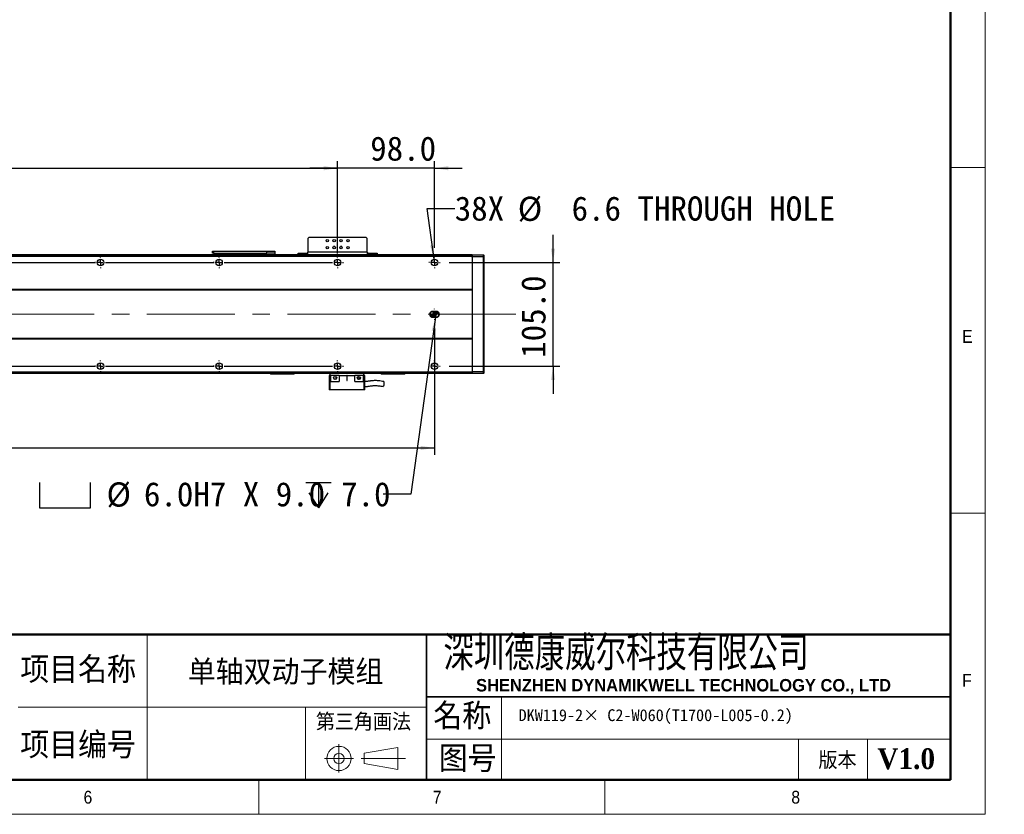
# Model space of a CAD drawing. Header units: millimetres. Extents: x 35 to 2924, y 35 to 2044.
# Tile 5 of 10: x 1928 to 2924, y 35 to 839. Entities that reach past the tile are written whole.
import ezdxf

# ---------------------------------------------------------------- set-up
doc = ezdxf.new("R2010")
doc.units = ezdxf.units.MM
doc.header["$LTSCALE"] = 7
doc.linetypes.add('CENTERX2', pattern=[20.32, 12.7, -2.54, 2.54, -2.54])
doc.layers.add('DIMNS', color=7, linetype='Continuous')
doc.styles.add('SLDTEXTSTYLE1', font='Gothic.ttf', dxfattribs={"width": 0.913})
doc.styles.add('SLDTEXTSTYLE2', font='timesbd.ttf', dxfattribs={"width": 0.933})
doc.styles.add('SLDTEXTSTYLE4', font='txt', dxfattribs={"bigfont": 'bigfont'})
doc.styles.add('SLDTEXTSTYLE5', font='txt', dxfattribs={"width": 0.8, "bigfont": 'bigfont'})
doc.styles.add('SLDTEXTSTYLE6', font='arialbd.ttf', dxfattribs={"width": 0.948})
doc.styles.add('SLDTEXTSTYLE7', font='timesbd.ttf', dxfattribs={"width": 0.933, "bigfont": 'bigfont'})
doc.styles.add('SLDTEXTSTYLE8', font='txt')
doc.styles.add('SLDTEXTSTYLE9', font='txt')
doc.dimstyles.new('SLDDIMSTYLE0', dxfattribs={"dimtxt": 24.5, "dimasz": 14, "dimexe": 0, "dimexo": 0.0625, "dimgap": 6.125, "dimtad": 2, "dimdec": 1, "dimrnd": 1e-09, "dimzin": 4, "dimdsep": 46, "dimtxsty": 'SLDTEXTSTYLE9', "dimsah": 1, "dimcen": 0.09, "dimadec": 0, "dimazin": 1, "dimtfac": 1, "dimtdec": 1, "dimtofl": 0, "dimtmove": 0, "dimatfit": 3, "dimfxl": 0, "dimfrac": 2, "dimtolj": 1, "dimtzin": 12, "dimarcsym": 0})
doc.dimstyles.new('SLDDIMSTYLE1', dxfattribs={"dimtxt": 24.5, "dimasz": 14, "dimexe": 0, "dimexo": 0.0625, "dimgap": 6.125, "dimtad": 2, "dimdec": 1, "dimrnd": 1e-09, "dimzin": 4, "dimdsep": 46, "dimtxsty": 'SLDTEXTSTYLE9', "dimsah": 1, "dimcen": 0.09, "dimadec": 0, "dimazin": 1, "dimtfac": 1, "dimtdec": 1, "dimtmove": 0, "dimatfit": 0, "dimfxl": 0, "dimfrac": 2, "dimtolj": 1, "dimtzin": 12, "dimarcsym": 0})
doc.dimstyles.new('SLDDIMSTYLE5', dxfattribs={"dimtxt": 24.5, "dimasz": 14, "dimexe": 0, "dimexo": 0.0625, "dimgap": 6.125, "dimtad": 0, "dimtih": 1, "dimtoh": 1, "dimdec": 1, "dimrnd": 1e-09, "dimzin": 4, "dimdsep": 46, "dimtxsty": 'SLDTEXTSTYLE9', "dimsah": 1, "dimcen": 0, "dimadec": 0, "dimazin": 1, "dimtfac": 1, "dimtdec": 1, "dimtofl": 0, "dimtmove": 0, "dimatfit": 3, "dimfxl": 0, "dimfrac": 2, "dimtolj": 1, "dimtzin": 12, "dimarcsym": 0})
doc.dimstyles.new('SLDDIMSTYLE6', dxfattribs={"dimtxt": 24.5, "dimasz": 14, "dimexe": 0, "dimexo": 0.0625, "dimgap": 6.125, "dimtad": 0, "dimtih": 1, "dimtoh": 1, "dimdec": 1, "dimrnd": 1e-09, "dimzin": 12, "dimdsep": 46, "dimtxsty": 'SLDTEXTSTYLE9', "dimsah": 1, "dimcen": 0, "dimadec": 0, "dimazin": 3, "dimtfac": 1, "dimtdec": 1, "dimtofl": 0, "dimtmove": 0, "dimatfit": 3, "dimfxl": 0, "dimfrac": 2, "dimtolj": 1, "dimtzin": 12, "dimarcsym": 0})

# ---------------------------------------------------------------- blocks, each defined once
blk = doc.blocks.new('_D_13')
at = {"layer": 'DIMNS'}
for p, q in [((231.69, 531.97), (231.69, 398.67)), ((2347.69, 526.43), (2347.69, 398.67)), ((231.69, 405.67), (2347.69, 405.67))]:
    blk.add_line(p, q, dxfattribs=at)
for points in [[(231.69, 405.67), (245.69, 403.57), (245.69, 407.77)], [(2347.69, 405.67), (2333.69, 407.77), (2333.69, 403.57)]]:
    blk.add_solid(points, dxfattribs=at)
at = {"layer": 'DIMNS', "insert": (1261.98, 437.81), "char_height": 24.5, "attachment_point": 1, "style": 'SLDTEXTSTYLE9'}
blk.add_mtext('2116.0', dxfattribs=at)
blk = doc.blocks.new('_D_14')
at = {"layer": 'DIMNS'}
for p, q in [((2467.69, 593.36), (2467.69, 621.36)), ((2362.42, 593.36), (2474.69, 593.36)), ((2467.69, 488.36), (2467.69, 593.36)), ((2362.42, 488.36), (2474.69, 488.36)), ((2467.69, 488.36), (2467.69, 460.36))]:
    blk.add_line(p, q, dxfattribs=at)
for points in [[(2467.69, 593.36), (2469.79, 607.36), (2465.59, 607.36)], [(2467.69, 488.36), (2465.59, 474.36), (2469.79, 474.36)]]:
    blk.add_solid(points, dxfattribs=at)
at = {"layer": 'DIMNS', "insert": (2435.54, 496.85), "char_height": 24.5, "attachment_point": 1, "rotation": 90, "style": 'SLDTEXTSTYLE9'}
blk.add_mtext('105.0', dxfattribs=at)
blk = doc.blocks.new('SW_SYMBOL_HOLE_SPOT')
at = {"layer": 'DIMNS', "color": 0}
for p, q in [((0, 6125), (0, 525)), ((11200, 525), (11200, 6125)), ((0, 525), (11200, 525))]:
    blk.add_line(p, q, dxfattribs=at)
blk = doc.blocks.new('SW_SYMBOL_HOLE_DEPTH')
at = {"layer": 'DIMNS', "color": 0}
for p, q in [((0, 6125), (5600, 6125)), ((2800, 6125), (2800, 525)), ((700, 3885), (2800, 525)), ((4900, 3885), (2800, 525))]:
    blk.add_line(p, q, dxfattribs=at)
blk = doc.blocks.new('_D_16')
at = {"layer": 'DIMNS'}
for p, q in [((2348.78, 537.89), (2323.88, 358.75)), ((2323.88, 358.75), (2295.88, 358.75))]:
    blk.add_line(p, q, dxfattribs=at)
blk.add_solid([(2348.78, 537.89), (2344.77, 524.31), (2348.93, 523.73)], dxfattribs=at)
at = {"layer": 'DIMNS', "xscale": 0.004592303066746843, "yscale": 0.004592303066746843, "zscale": 0.004592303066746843}
for name, p in [('SW_SYMBOL_HOLE_SPOT', (1948.08, 342.53)), ('SW_SYMBOL_HOLE_DEPTH', (2217.34, 342.53))]:
    blk.add_blockref(name, p, dxfattribs=at)
at = {"layer": 'DIMNS', "char_height": 24.5, "attachment_point": 1, "style": 'SLDTEXTSTYLE9'}
for s, insert in [('%%c', (2015.82, 370.85)), ('6.0H7 X 9.0', (2053.67, 371.09)), ('7.0', (2253.21, 371.09))]:
    blk.add_mtext(s, dxfattribs=dict(at, insert=insert))
blk = doc.blocks.new('_D_17')
at = {"layer": 'DIMNS'}
for p, q in [((2347.24, 596.63), (2340.2, 647.78)), ((2340.2, 647.78), (2368.2, 647.78))]:
    blk.add_line(p, q, dxfattribs=at)
blk.add_solid([(2347.24, 596.63), (2347.41, 610.78), (2343.25, 610.21)], dxfattribs=at)
at = {"layer": 'DIMNS', "char_height": 24.5, "attachment_point": 1, "style": 'SLDTEXTSTYLE9'}
for s, insert in [('38X ', (2368.2, 660.13)), ('%%c', (2431.96, 659.89)), (' 6.6 THROUGH HOLE', (2469.82, 660.13))]:
    blk.add_mtext(s, dxfattribs=dict(at, insert=insert))
blk = doc.blocks.new('_D_18')
at = {"layer": 'DIMNS'}
for p, q in [((329.69, 602.25), (329.69, 695.66)), ((329.69, 688.66), (2249.69, 688.66)), ((2249.69, 602.25), (2249.69, 695.66))]:
    blk.add_line(p, q, dxfattribs=at)
for points in [[(329.69, 688.66), (343.69, 686.56), (343.69, 690.76)], [(2249.69, 688.66), (2235.69, 690.76), (2235.69, 686.56)]]:
    blk.add_solid(points, dxfattribs=at)
at = {"layer": 'DIMNS', "char_height": 24.5, "attachment_point": 1, "style": 'SLDTEXTSTYLE9'}
for s, insert in [('1920.0', (1118.21, 720.8)), ('=16×120(PITCH)', (1213.97, 720.8))]:
    blk.add_mtext(s, dxfattribs=dict(at, insert=insert))
blk = doc.blocks.new('_D_21')
at = {"layer": 'DIMNS'}
for p, q in [((2249.69, 688.66), (2221.69, 688.66)), ((2249.69, 602.25), (2249.69, 695.66)), ((2347.69, 688.66), (2249.69, 688.66)), ((2347.69, 608.09), (2347.69, 695.66)), ((2347.69, 688.66), (2375.69, 688.66))]:
    blk.add_line(p, q, dxfattribs=at)
for points in [[(2249.69, 688.66), (2235.69, 690.76), (2235.69, 686.56)], [(2347.69, 688.66), (2361.69, 686.56), (2361.69, 690.76)]]:
    blk.add_solid(points, dxfattribs=at)
at = {"layer": 'DIMNS', "insert": (2282.66, 720.8), "char_height": 24.5, "attachment_point": 1, "style": 'SLDTEXTSTYLE9'}
blk.add_mtext('98.0', dxfattribs=at)
blk = doc.blocks.new('SW_CENTERMARKSYMBOL_0')
at = {"layer": 'DIMNS', "color": 0}
for p, q in [((-5.08, 0), (-5.54, 0)), ((0, 0), (-2.54, 0)), ((0, 5.08), (0, 5.54)), ((0, 0), (0, 2.54)), ((0, 0), (0, -2.54)), ((0, 0), (2.54, 0)), ((5.08, 0), (5.54, 0)), ((0, -5.08), (0, -5.54))]:
    blk.add_line(p, q, dxfattribs=at)
blk = doc.blocks.new('SW_CENTERMARKSYMBOL_2')
at = {"layer": 'DIMNS', "color": 0}
for p, q in [((1325.08, 0), (1434.92, 0)), ((1434.92, 0), (1434.16, 0)), ((1440, 0), (1437.46, 0)), ((1440, 0), (1437.46, 0)), ((1440, 0), (1437.46, 0)), ((1440, 5.08), (1440, 5.84)), ((1440, 0), (1440, 2.54)), ((1440, 0), (1440, 2.54)), ((1440, 0), (1440, 2.54)), ((1440, 0), (1440, -2.54)), ((1440, 0), (1442.54, 0)), ((1440, 0), (1440, -2.54)), ((1440, 0), (1442.54, 0)), ((1440, 0), (1440, -2.54)), ((1440, 0), (1442.54, 0)), ((1445.08, 0), (1445.84, 0)), ((1445.08, 0), (1554.92, 0)), ((1554.92, 0), (1554.16, 0)), ((1560, 0), (1557.46, 0)), ((1560, 0), (1557.46, 0)), ((1560, 5.08), (1560, 5.84)), ((1560, 0), (1560, 2.54)), ((1560, 0), (1560, 2.54)), ((1560, 0), (1560, -2.54)), ((1560, 0), (1562.54, 0)), ((1560, 0), (1560, -2.54)), ((1560, 0), (1562.54, 0)), ((1565.08, 0), (1565.84, 0)), ((1440, -5.08), (1440, -5.84)), ((1560, -5.08), (1560, -5.84))]:
    blk.add_line(p, q, dxfattribs=at)
blk = doc.blocks.new('SW_CENTERMARKSYMBOL_3')
at = {"layer": 'DIMNS', "color": 0}
for p, q in [((1205.08, 0), (1314.92, 0)), ((1314.92, 0), (1314.16, 0)), ((1320, 0), (1317.46, 0)), ((1320, 0), (1317.46, 0)), ((1320, 0), (1317.46, 0)), ((1320, 5.08), (1320, 5.84)), ((1320, 0), (1320, 2.54)), ((1320, 0), (1320, 2.54)), ((1320, 0), (1320, 2.54)), ((1320, 0), (1320, -2.54)), ((1320, 0), (1322.54, 0)), ((1320, 0), (1320, -2.54)), ((1320, 0), (1322.54, 0)), ((1320, 0), (1320, -2.54)), ((1320, 0), (1322.54, 0)), ((1325.08, 0), (1325.84, 0)), ((1325.08, 0), (1434.92, 0)), ((1434.92, 0), (1434.16, 0)), ((1440, 0), (1437.46, 0)), ((1440, 0), (1437.46, 0)), ((1440, 5.08), (1440, 5.84)), ((1440, 0), (1440, 2.54)), ((1440, 0), (1440, 2.54)), ((1440, 0), (1440, -2.54)), ((1440, 0), (1442.54, 0)), ((1440, 0), (1440, -2.54)), ((1440, 0), (1442.54, 0)), ((1445.08, 0), (1445.84, 0)), ((1320, -5.08), (1320, -5.84)), ((1440, -5.08), (1440, -5.84))]:
    blk.add_line(p, q, dxfattribs=at)
blk = doc.blocks.new('SW_CENTERMARKSYMBOL_4')
at = {"layer": 'DIMNS', "color": 0}
for p, q in [((-5.08, 0), (-5.84, 0)), ((0, 0), (-2.54, 0)), ((0, 5.08), (0, 5.84)), ((0, 0), (0, 2.54)), ((0, 0), (0, -2.54)), ((0, 0), (2.54, 0)), ((5.08, 0), (5.84, 0)), ((0, -5.08), (0, -5.84))]:
    blk.add_line(p, q, dxfattribs=at)
blk = doc.blocks.new('SW_CENTERMARKSYMBOL_5')
at = {"layer": 'DIMNS', "color": 0}
for p, q in [((-5.08, 0), (-5.84, 0)), ((0, 0), (-2.54, 0)), ((0, 5.08), (0, 5.84)), ((0, 0), (0, 2.54)), ((0, 0), (0, -2.54)), ((0, 0), (2.54, 0)), ((5.08, 0), (5.84, 0)), ((0, -5.08), (0, -5.84))]:
    blk.add_line(p, q, dxfattribs=at)
blk = doc.blocks.new('SW_CENTERMARKSYMBOL_6')
at = {"layer": 'DIMNS', "color": 0}
for p, q in [((-354.92, 0), (-245.08, 0)), ((-245.08, 0), (-245.84, 0)), ((-240, 0), (-242.54, 0)), ((-240, 0), (-242.54, 0)), ((-240, 0), (-242.54, 0)), ((-240, 5.08), (-240, 5.84)), ((-240, 0), (-240, 2.54)), ((-240, 0), (-240, 2.54)), ((-240, 0), (-240, 2.54)), ((-240, 0), (-240, -2.54)), ((-240, 0), (-237.46, 0)), ((-240, 0), (-240, -2.54)), ((-240, 0), (-237.46, 0)), ((-240, 0), (-240, -2.54)), ((-240, 0), (-237.46, 0)), ((-234.92, 0), (-234.16, 0)), ((-234.92, 0), (-125.08, 0)), ((-125.08, 0), (-125.84, 0)), ((-120, 0), (-122.54, 0)), ((-120, 0), (-122.54, 0)), ((-120, 5.08), (-120, 5.84)), ((-120, 0), (-120, 2.54)), ((-120, 0), (-120, 2.54)), ((-120, 0), (-120, -2.54)), ((-120, 0), (-117.46, 0)), ((-120, 0), (-120, -2.54)), ((-120, 0), (-117.46, 0)), ((-114.92, 0), (-114.16, 0)), ((-114.92, 0), (-5.08, 0)), ((0, 0), (-2.54, 0)), ((0, 5.08), (0, 5.84)), ((0, 0), (0, 2.54)), ((0, 0), (0, -2.54)), ((0, 0), (2.54, 0)), ((5.08, 0), (5.84, 0)), ((-240, -5.08), (-240, -5.84)), ((-120, -5.08), (-120, -5.84)), ((0, -5.08), (0, -5.84))]:
    blk.add_line(p, q, dxfattribs=at)
blk = doc.blocks.new('SW_CENTERMARKSYMBOL_7')
at = {"layer": 'DIMNS', "color": 0}
for p, q in [((-354.92, 0), (-245.08, 0)), ((-245.08, 0), (-245.84, 0)), ((-240, 0), (-242.54, 0)), ((-240, 0), (-242.54, 0)), ((-240, 0), (-242.54, 0)), ((-240, 5.08), (-240, 5.84)), ((-240, 0), (-240, 2.54)), ((-240, 0), (-240, 2.54)), ((-240, 0), (-240, 2.54)), ((-240, 0), (-240, -2.54)), ((-240, 0), (-237.46, 0)), ((-240, 0), (-240, -2.54)), ((-240, 0), (-237.46, 0)), ((-240, 0), (-240, -2.54)), ((-240, 0), (-237.46, 0)), ((-234.92, 0), (-234.16, 0)), ((-234.92, 0), (-125.08, 0)), ((-125.08, 0), (-125.84, 0)), ((-120, 0), (-122.54, 0)), ((-120, 0), (-122.54, 0)), ((-120, 5.08), (-120, 5.84)), ((-120, 0), (-120, 2.54)), ((-120, 0), (-120, 2.54)), ((-120, 0), (-120, -2.54)), ((-120, 0), (-117.46, 0)), ((-120, 0), (-120, -2.54)), ((-120, 0), (-117.46, 0)), ((-114.92, 0), (-114.16, 0)), ((-114.92, 0), (-5.08, 0)), ((0, 0), (-2.54, 0)), ((0, 5.08), (0, 5.84)), ((0, 0), (0, 2.54)), ((0, 0), (0, -2.54)), ((0, 0), (2.54, 0)), ((5.08, 0), (5.84, 0)), ((-240, -5.08), (-240, -5.84)), ((-120, -5.08), (-120, -5.84)), ((0, -5.08), (0, -5.84))]:
    blk.add_line(p, q, dxfattribs=at)
blk = doc.blocks.new('SW_DOWELSYMBOL_1')
at = {"linetype": 'Continuous', "lineweight": 18}
h = blk.add_hatch(color=0, dxfattribs=at)
edge = h.paths.add_edge_path(flags=0)
edge.add_arc((0, 0), 3, 180, 270)
edge.add_line((0, -3), (0, 0))
edge.add_line((0, 0), (-3, 0))
h = blk.add_hatch(color=0, dxfattribs=at)
edge = h.paths.add_edge_path(flags=0)
edge.add_arc((0, 0), 3, 0, 90)
edge.add_line((0, 3), (0, 0))
edge.add_line((0, 0), (3, 0))
at = {"layer": 'DIMNS', "color": 0}
blk.add_circle((0, 0), 3, dxfattribs=at)
blk = doc.blocks.new('SW_DOWELSYMBOL_2')
at = {"linetype": 'Continuous', "lineweight": 18}
h = blk.add_hatch(color=0, dxfattribs=at)
edge = h.paths.add_edge_path(flags=0)
edge.add_arc((0, 0), 3, 180, 270)
edge.add_line((0, -3), (0, 0))
edge.add_line((0, 0), (-3, 0))
h = blk.add_hatch(color=0, dxfattribs=at)
edge = h.paths.add_edge_path(flags=0)
edge.add_arc((0, 0), 3, 0, 90)
edge.add_line((0, 3), (0, 0))
edge.add_line((0, 0), (3, 0))
at = {"layer": 'DIMNS', "color": 0}
blk.add_circle((0, 0), 3, dxfattribs=at)

msp = doc.modelspace()

# ---------------------------------------------------------------- linework, layer by layer
at = {"color": 7, "linetype": 'Continuous', "lineweight": 18}
for p, q in [((2905, 35), (2905, 2044)), ((2870, 2009), (2870, 70)), ((2870, 689.5), (2905, 689.5)), ((2870, 339.5), (2905, 339.5)), ((2056.78, 217), (2056.78, 70)), ((2415.65, 154), (2415.65, 70)), ((1926.29, 143.5), (2339.76, 143.5)), ((2217.1, 143.5), (2217.1, 70)), ((2339.76, 110.88), (2870, 110.88)), ((2716, 110.88), (2716, 70)), ((2786, 110.88), (2786, 70)), ((2251.06, 106.04), (2251.06, 77.44)), ((2276.67, 96.73), (2310.66, 102.61)), ((2310.66, 102.61), (2310.66, 80.22)), ((2236.5, 91.48), (2265.91, 91.48)), ((2273.64, 91.48), (2318.36, 91.48)), ((2276.67, 86.23), (2276.67, 96.73)), ((2276.67, 86.23), (2310.66, 80.22)), ((70, 70), (2870, 70)), ((861, 70), (2870, 70)), ((2170, 35), (2170, 70)), ((2520, 70), (2520, 35)), ((35, 35), (2905, 35))]:
    msp.add_line(p, q, dxfattribs=at)
at = {"color": 7, "linetype": 'Continuous', "lineweight": 50}
for p, q in [((2870, 2009), (2870, 70)), ((2870, 217), (1281, 217)), ((70, 70), (2870, 70))]:
    msp.add_line(p, q, dxfattribs=at)
at = {"color": 7, "linetype": 'Continuous', "lineweight": 25}
for p, q in [((2220.69, 618.66), (2219.69, 617.66)), ((2278.69, 618.66), (2220.69, 618.66)), ((2279.69, 617.66), (2278.69, 618.66)), ((2219.69, 617.66), (2219.69, 603.86)), ((2279.69, 603.86), (2279.69, 617.66)), ((2385.69, 600.86), (193.69, 600.86)), ((2385.69, 600.36), (193.69, 600.36)), ((2385.69, 599.36), (193.69, 599.36)), ((2123.19, 602.86), (2123.19, 604.86)), ((2123.19, 604.86), (2124.19, 604.86)), ((2124.19, 602.86), (2123.19, 602.86)), ((2124.19, 604.86), (2124.19, 602.86)), ((2124.19, 604.86), (2178.19, 604.86)), ((2124.19, 602.86), (2178.19, 602.86)), ((2151.19, 601.03), (2151.19, 602.86)), ((2151.19, 601.03), (2186.19, 601.03)), ((2151.19, 600.86), (2151.19, 601.03)), ((2178.19, 602.86), (2178.19, 604.86)), ((2178.19, 604.86), (2186.19, 604.86)), ((2186.19, 602.86), (2178.19, 602.86)), ((2186.19, 604.86), (2186.19, 602.86)), ((2186.19, 602.86), (2186.19, 601.03)), ((2186.19, 601.03), (2186.19, 600.86)), ((2209.69, 600.86), (2209.69, 602.86)), ((2209.69, 602.86), (2210.69, 602.86)), ((2210.69, 602.86), (2210.69, 600.86)), ((2210.69, 602.86), (2218.69, 602.86)), ((2218.69, 602.86), (2218.69, 600.86)), ((2219.69, 602.86), (2218.69, 602.86)), ((2219.69, 600.86), (2219.69, 603.86)), ((2279.69, 603.86), (2219.69, 603.86)), ((2279.69, 603.86), (2279.69, 600.86)), ((2280.69, 602.86), (2279.69, 602.86)), ((2280.69, 602.86), (2280.69, 600.86)), ((2280.69, 602.86), (2288.69, 602.86)), ((2288.69, 600.86), (2288.69, 602.86)), ((2288.69, 602.86), (2289.69, 602.86)), ((2289.69, 602.86), (2289.69, 600.86)), ((2385.69, 600.56), (2385.99, 600.86)), ((2385.69, 600.86), (2385.69, 600.56)), ((2385.69, 600.36), (2385.69, 600.56)), ((2385.69, 600.36), (2385.69, 599.36)), ((2385.69, 599.36), (2385.69, 565.86)), ((2385.69, 598.73), (2385.99, 598.86)), ((2385.99, 600.86), (2385.99, 598.86)), ((2385.99, 600.86), (2397.39, 600.86)), ((2385.99, 598.86), (2385.99, 482.86)), ((2397.39, 598.86), (2385.99, 598.86)), ((2397.39, 598.86), (2397.39, 600.86)), ((2397.69, 600.56), (2397.39, 600.86)), ((2397.39, 482.86), (2397.39, 598.86)), ((2397.69, 598.73), (2397.39, 598.86)), ((2397.69, 600.56), (2397.69, 598.73)), ((2397.69, 598.73), (2397.69, 482.98)), ((2385.69, 565.86), (193.69, 565.86)), ((2385.69, 565.36), (193.69, 565.36)), ((2385.69, 565.86), (2385.69, 565.36)), ((2385.69, 565.36), (2385.69, 516.36)), ((2349.19, 543.86), (2346.19, 543.86)), ((2346.19, 537.86), (2349.19, 537.86)), ((2385.69, 516.36), (193.69, 516.36)), ((2385.69, 515.86), (193.69, 515.86)), ((2385.69, 516.36), (2385.69, 515.86)), ((2385.69, 515.86), (2385.69, 482.36)), ((2385.69, 482.36), (193.69, 482.36)), ((2385.69, 481.36), (193.69, 481.36)), ((2385.69, 480.86), (193.69, 480.86)), ((2181.69, 480.66), (2181.69, 480.86)), ((2181.69, 480.66), (2181.99, 480.36)), ((2181.69, 480.66), (2182.69, 480.66)), ((2182.81, 480.36), (2181.99, 480.36)), ((2182.69, 480.86), (2182.69, 480.66)), ((2182.81, 480.36), (2182.69, 480.66)), ((2182.69, 480.66), (2204.69, 480.66)), ((2204.57, 480.36), (2182.81, 480.36)), ((2204.57, 480.36), (2204.69, 480.66)), ((2205.39, 480.36), (2204.57, 480.36)), ((2204.69, 480.66), (2204.69, 480.86)), ((2204.69, 480.66), (2205.69, 480.66)), ((2205.39, 480.36), (2205.69, 480.66)), ((2205.69, 480.86), (2205.69, 480.66)), ((2241.19, 478.96), (2241.19, 464.56)), ((2242.39, 478.96), (2241.19, 478.96)), ((2242.19, 478.96), (2242.19, 480.86)), ((2242.39, 478.96), (2242.39, 472.96)), ((2251.19, 478.96), (2242.39, 478.96)), ((2251.19, 478.96), (2251.19, 472.96)), ((2251.19, 478.96), (2258.94, 478.96)), ((2259.44, 478.96), (2258.94, 478.96)), ((2258.94, 478.96), (2258.94, 474.21)), ((2259.44, 478.96), (2267.19, 478.96)), ((2259.44, 474.21), (2259.44, 478.96)), ((2267.19, 472.96), (2267.19, 478.96)), ((2275.99, 478.96), (2267.19, 478.96)), ((2275.99, 472.96), (2275.99, 478.96)), ((2277.19, 478.96), (2275.99, 478.96)), ((2276.19, 478.96), (2276.19, 480.86)), ((2277.19, 464.56), (2277.19, 478.96)), ((2293.69, 480.66), (2293.69, 480.86)), ((2293.69, 480.66), (2293.99, 480.36)), ((2293.69, 480.66), (2294.69, 480.66)), ((2294.81, 480.36), (2293.99, 480.36)), ((2294.69, 480.86), (2294.69, 480.66)), ((2294.81, 480.36), (2294.69, 480.66)), ((2294.69, 480.66), (2316.69, 480.66)), ((2316.57, 480.36), (2294.81, 480.36)), ((2316.57, 480.36), (2316.69, 480.66)), ((2317.39, 480.36), (2316.57, 480.36)), ((2316.69, 480.66), (2316.69, 480.86)), ((2316.69, 480.66), (2317.69, 480.66)), ((2317.39, 480.36), (2317.69, 480.66)), ((2317.69, 480.86), (2317.69, 480.66)), ((2385.69, 482.98), (2385.99, 482.86)), ((2385.69, 482.36), (2385.69, 481.36)), ((2385.69, 481.16), (2385.69, 481.36)), ((2385.69, 481.16), (2385.99, 480.86)), ((2385.69, 481.16), (2385.69, 480.86)), ((2385.99, 482.86), (2385.99, 480.86)), ((2385.99, 482.86), (2397.39, 482.86)), ((2397.39, 480.86), (2385.99, 480.86)), ((2397.69, 482.98), (2397.39, 482.86)), ((2397.39, 480.86), (2397.39, 482.86)), ((2397.69, 481.16), (2397.39, 480.86)), ((2397.69, 482.98), (2397.69, 481.16)), ((2242.39, 472.96), (2242.19, 472.96)), ((2242.19, 464.56), (2242.19, 472.96)), ((2242.39, 472.96), (2251.19, 472.96)), ((2267.19, 472.96), (2275.99, 472.96)), ((2270.57, 477.41), (2270.74, 477.51)), ((2270.57, 477.41), (2270.74, 477.51)), ((2272.2, 477.01), (2272.33, 476.61)), ((2276.19, 472.96), (2275.99, 472.96)), ((2276.19, 472.96), (2276.19, 464.56)), ((2242.19, 464.56), (2241.19, 464.56)), ((2276.19, 464.56), (2242.19, 464.56)), ((2256.19, 464.56), (2256.19, 464.36)), ((2256.88, 464.36), (2256.19, 464.36)), ((2262.19, 464.36), (2256.88, 464.36)), ((2262.19, 464.36), (2262.19, 464.56)), ((2277.19, 464.56), (2276.19, 464.56))]:
    msp.add_line(p, q, dxfattribs=at)
at = {"color": 8, "linetype": 'Continuous', "lineweight": 25}
for p, q in [((2246.94, 609.36), (2245.44, 609.36)), ((2253.94, 609.36), (2252.44, 609.36))]:
    msp.add_line(p, q, dxfattribs=at)
at = {"color": 7, "linetype": 'Continuous', "lineweight": 35}
for p, q in [((2339.76, 217), (2339.76, 70)), ((2339.76, 154), (2870, 154))]:
    msp.add_line(p, q, dxfattribs=at)
at = {"color": 7, "linetype": 'Continuous', "lineweight": 25}
for centre, radius in [((2239.19, 615.36), 1.25), ((2239.19, 608.36), 1.25), ((2246.19, 615.36), 1.25), ((2246.19, 608.36), 1.25), ((2253.19, 615.36), 1.25), ((2253.19, 608.36), 1.25), ((2260.19, 615.36), 1.25), ((2260.19, 608.36), 1.25), ((2009.69, 593.36), 3.3), ((2129.69, 593.36), 3.3), ((2249.69, 593.36), 3.3), ((2347.69, 593.36), 3.3), ((2009.69, 488.36), 3.3), ((2129.69, 488.36), 3.3), ((2249.69, 488.36), 3.3), ((2347.69, 488.36), 3.3), ((2247.19, 476.46), 1.6), ((2271.19, 476.46), 1.6)]:
    msp.add_circle(centre, radius, dxfattribs=at)
at = {"color": 7, "linetype": 'Continuous', "lineweight": 18}
for radius in [12.25, 5.25]:
    msp.add_circle((2251.06, 91.48), radius, dxfattribs=at)
at = {"color": 7, "linetype": 'Continuous', "lineweight": 25}
for centre, radius, start, end in [((2346.19, 540.86), 3, 90, 270), ((2349.19, 540.86), 3, 270, 90), ((2259.19, 474.21), 0.25, 180, 0)]:
    msp.add_arc(centre, radius, start, end, dxfattribs=at)
for points, knots in [([(2248.33, 476.61), (2248.35, 476.48), (2248.39, 476.22), (2248.28, 475.83), (2248.06, 475.48), (2247.72, 475.22), (2247.31, 475.07), (2246.85, 475.06), (2246.41, 475.19), (2246.18, 475.37), (2246.07, 475.46)], [0, 0, 0, 0, 0.114735, 0.230587, 0.350914, 0.475812, 0.605445, 0.739409, 0.877543, 1, 1, 1, 1]), ([(2247.17, 477.76), (2247.31, 477.73), (2247.6, 477.68), (2247.95, 477.42), (2248.13, 477.18), (2248.19, 477.03), (2248.2, 477.01)], [0, 0, 0, 0, 0.322283, 0.643219, 0.951836, 1, 1, 1, 1]), ([(2271.19, 477.61), (2271.07, 477.6), (2270.84, 477.58), (2270.53, 477.42), (2270.27, 477.18), (2270.1, 476.87), (2270.02, 476.53), (2270.06, 476.18), (2270.19, 475.85), (2270.42, 475.58), (2270.72, 475.39), (2271.06, 475.3), (2271.41, 475.31), (2271.74, 475.43), (2272.02, 475.64), (2272.23, 475.92), (2272.35, 476.26), (2272.34, 476.49), (2272.33, 476.61)], [0, 0, 0, 0, 0.062513, 0.125007, 0.18751, 0.250007, 0.312505, 0.375005, 0.437505, 0.5, 0.5625, 0.624996, 0.687501, 0.749995, 0.8125, 0.874997, 0.9375, 1, 1, 1, 1]), ([(2272.33, 476.61), (2272.35, 476.48), (2272.39, 476.22), (2272.28, 475.83), (2272.06, 475.48), (2271.72, 475.22), (2271.31, 475.07), (2270.85, 475.06), (2270.41, 475.19), (2270.18, 475.37), (2270.07, 475.46)], [0, 0, 0, 0, 0.114739, 0.230592, 0.35094, 0.475839, 0.605441, 0.739406, 0.877542, 1, 1, 1, 1]), ([(2270.57, 477.41), (2270.63, 477.46), (2270.7, 477.52), (2270.79, 477.53), (2270.8, 477.53)], [0, 0, 0, 0, 0.928087, 1, 1, 1, 1]), ([(2271.17, 477.76), (2271.31, 477.73), (2271.6, 477.68), (2271.95, 477.42), (2272.13, 477.18), (2272.19, 477.03), (2272.2, 477.01)], [0, 0, 0, 0, 0.322307, 0.643193, 0.951832, 1, 1, 1, 1]), ([(2296.5, 472.75), (2295.53, 472.91), (2293.72, 473.19), (2291.25, 473.58), (2289.19, 473.75), (2287.34, 473.79), (2285.31, 473.71), (2283.48, 473.5), (2281.97, 473.28), (2280.96, 473.13), (2279.91, 472.98), (2278.85, 472.86), (2277.93, 472.78), (2277.38, 472.82), (2277.19, 472.83)], [0, 0, 0, 0, 0.155775, 0.290787, 0.396768, 0.474991, 0.573592, 0.704746, 0.754688, 0.807085, 0.861205, 0.91595, 0.970401, 1, 1, 1, 1]), ([(2277.19, 467.84), (2277.43, 467.83), (2278.14, 467.81), (2279.29, 467.9), (2280.97, 468.09), (2282.67, 468.36), (2284.35, 468.59), (2285.79, 468.73), (2287.48, 468.82), (2289.39, 468.76), (2291.43, 468.53), (2293.54, 468.17), (2295.09, 467.94), (2295.93, 467.81)], [0, 0, 0, 0, 0.03687, 0.112539, 0.178518, 0.302804, 0.384269, 0.444529, 0.530286, 0.647338, 0.744744, 0.860355, 1, 1, 1, 1]), ([(2295.94, 467.85), (2295.97, 467.84), (2296.07, 467.8), (2296.26, 468.07), (2296.48, 468.56), (2296.67, 469.26), (2296.81, 470.07), (2296.88, 470.91), (2296.89, 471.69), (2296.81, 472.3), (2296.68, 472.69), (2296.56, 472.72), (2296.5, 472.73)], [0, 0, 0, 0, 0.057404, 0.163026, 0.266467, 0.369978, 0.474788, 0.581585, 0.690232, 0.799776, 0.908816, 1, 1, 1, 1])]:
    msp.add_open_spline(points, degree=3, knots=knots, dxfattribs=at)
at = {"layer": 'DIMNS', "linetype": 'CENTERX2', "lineweight": 18}
msp.add_line((2430.14, 540.86), (149.24, 540.86), dxfattribs=at)

# ---------------------------------------------------------------- block references
at = {"layer": 'DIMNS'}
for name, p in [('SW_CENTERMARKSYMBOL_7', (2249.69, 593.36)), ('SW_CENTERMARKSYMBOL_3', (689.69, 593.36)), ('SW_CENTERMARKSYMBOL_4', (2347.69, 593.36)), ('SW_CENTERMARKSYMBOL_0', (2347.69, 540.86)), ('SW_DOWELSYMBOL_1', (2346.19, 540.86)), ('SW_DOWELSYMBOL_2', (2349.19, 540.86)), ('SW_CENTERMARKSYMBOL_6', (2249.69, 488.36)), ('SW_CENTERMARKSYMBOL_2', (569.69, 488.36)), ('SW_CENTERMARKSYMBOL_5', (2347.69, 488.36))]:
    msp.add_blockref(name, p, dxfattribs=at)

# ---------------------------------------------------------------- texts
at = {"color": 7, "linetype": 'Continuous', "lineweight": 0}
for s, insert, char_height, attachment_point, style in [('E', (2881.67, 524.92), 12.96, 1, 'SLDTEXTSTYLE1'), ('深圳德康威尔科技有限公司', (2356.71, 215.63), 35, 1, 'SLDTEXTSTYLE5'), ('项目名称', (1928.53, 194.38), 26.6, 1, 'SLDTEXTSTYLE4'), ('单轴双动子模组', (2098, 190.67), 22.225, 1, 'SLDTEXTSTYLE7'), ('SHENZHEN DYNAMIKWELL TECHNOLOGY CO., LTD', (2389.8, 171.89), 12.6, 1, 'SLDTEXTSTYLE6'), ('F', (2881.67, 176.95), 12.96, 1, 'SLDTEXTSTYLE1'), ('名称', (2346.56, 147.46), 26.6, 1, 'SLDTEXTSTYLE4'), ('项目编号', (1928.53, 118.1), 26.6, 1, 'SLDTEXTSTYLE4'), ('图号', (2352.02, 104.28), 26.6, 1, 'SLDTEXTSTYLE4'), ('版本', (2736.3, 98.31), 17.5, 1, 'SLDTEXTSTYLE4'), ('V1.0', (2825.07, 101.8), 21, 2, 'SLDTEXTSTYLE2'), ('6', (1992.6, 58.78), 12.96, 1, 'SLDTEXTSTYLE1'), ('7', (2346.02, 58.78), 12.96, 1, 'SLDTEXTSTYLE1'), ('8', (2708.84, 58.78), 12.96, 1, 'SLDTEXTSTYLE1')]:
    msp.add_mtext(s, dxfattribs=dict(at, insert=insert, char_height=char_height, attachment_point=attachment_point, style=style))
at = {"layer": 'DIMNS', "color": 7, "insert": (2227.7, 137.1), "char_height": 17.5, "attachment_point": 1, "style": 'SLDTEXTSTYLE4'}
msp.add_mtext('第三角画法', dxfattribs=at)
at = {"layer": 'DIMNS', "insert": (2432.81, 141.28), "char_height": 12, "attachment_point": 1, "style": 'SLDTEXTSTYLE8'}
msp.add_mtext('DKW119-2{\\fSimSun|b0|i0|c134|p2;× }C2-W060(T1700-L005-0.2)', dxfattribs=at)

# ---------------------------------------------------------------- dimensions: what is measured, and where the dimension line sits
at = {"layer": 'DIMNS'}
dim = msp.add_linear_dim(base=(2249.69, 688.66), p1=(329.69, 593.36), p2=(2249.69, 593.36), text='<>=16×120(PITCH)', dimstyle='SLDDIMSTYLE0', dxfattribs=at)
dim.commit()
dim.dimension.update_dxf_attribs({"geometry": '_D_18', "text_midpoint": (1286.87, 688.66), "dimtype": 160})
for base, p1, p2, dimstyle, picture, middle in [((2249.69, 688.66), (2347.69, 599.2), (2249.69, 593.36), 'SLDDIMSTYLE1', '_D_21', (2312.84, 688.66)), ((2347.69, 405.67), (231.69, 540.86), (2347.69, 535.32), 'SLDDIMSTYLE0', '_D_13', (1309.86, 405.67))]:
    dim = msp.add_linear_dim(base=base, p1=p1, p2=p2, dimstyle=dimstyle, dxfattribs=at)
    dim.commit()
    dim.dimension.update_dxf_attribs({"geometry": picture, "text_midpoint": middle, "dimtype": 160})
dim = msp.add_diameter_dim_2p(p1=(2348.14, 590.09), p2=(2347.24, 596.63), text='38X <> THROUGH HOLE\\P', dimstyle='SLDDIMSTYLE6', dxfattribs=at)
dim.commit()
dim.dimension.update_dxf_attribs({"geometry": '_D_17', "text_midpoint": (2570.36, 647.78), "dimtype": 163})
dim = msp.add_linear_dim(base=(2467.69, 593.36), p1=(2353.53, 488.36), p2=(2353.53, 593.36), angle=90, dimstyle='SLDDIMSTYLE1', dxfattribs=at)
dim.commit()
dim.dimension.update_dxf_attribs({"geometry": '_D_14', "text_midpoint": (2467.69, 535.88), "dimtype": 160})
dim = msp.add_radius_dim(center=(2349.19, 540.86), mpoint=(2348.78, 537.89), text='{\\fGDT;v}%%c<>H7 X 9.0{\\fGDT;x}7.0\\P', dimstyle='SLDDIMSTYLE5', override={"dimpost": '<>'}, dxfattribs=at)
dim.commit()
dim.dimension.update_dxf_attribs({"geometry": '_D_16', "text_midpoint": (2121.98, 358.75), "dimtype": 164})

doc.saveas('drawing.dxf')
